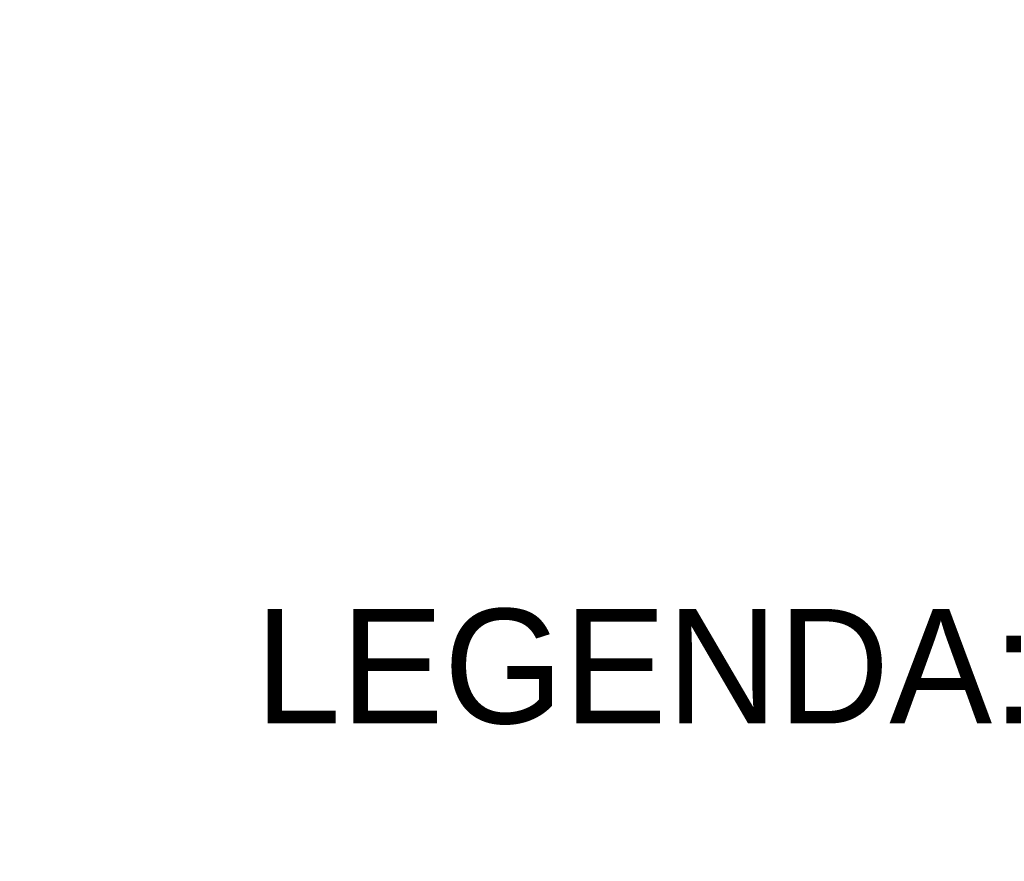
# Model space of a CAD drawing. Header units: metres. Extents: x 158874 to 185002, y -166493 to -154354.
# Tile 22 of 95: x 177633 to 177762, y -159949 to -159838. Entities that reach past the tile are written whole.
import ezdxf
from ezdxf import colors
from ezdxf.entities.mleader import LeaderData, LeaderLine
from ezdxf.math import Vec2, Vec3

# ---------------------------------------------------------------- set-up
doc = ezdxf.new("R2010")
doc.units = ezdxf.units.M
doc.layers.add('wymiarowanie9', color=1, linetype='Continuous', lineweight=9)
doc.styles.get("Standard").update_dxf_attribs({"font": 'arial.ttf'})

msp = doc.modelspace()

# ---------------------------------------------------------------- texts
at = {"layer": 'wymiarowanie9', "color": 0, "ltscale": 0.2, "insert": (177663.64, -159915.63), "char_height": 15, "attachment_point": 1}
msp.add_mtext('LEGENDA:', dxfattribs=at)

# ---------------------------------------------------------------- leaders
at = {"layer": 'wymiarowanie9', "color": 3, "ltscale": 0.2}
ml = msp.add_multileader_mtext('Standard', dxfattribs=at)
ml.set_content('remont pom. 1.2\\P- demontaż okładziny ściennej boazeryjnej\\P- wyrównanie tynku po okładzinie\\P- malowanie ścian farbą lateksową\\P- wymiana uszkodzonych paneli sufitowych\\P- wymiana drzwi przesuwnych na nowe z podcięciem min 2cm\\P - wymiana uszkodzonych grzejników\\P- montaż nawietrzaków higrosterowanych okiennych 2szt.', color=3)
ml.set_leader_properties()
ml.build(insert=Vec2(0, 0))
ml.multileader.update_dxf_attribs({"arrow_head_size": 12})
ctx = ml.context
ctx.base_point, ctx.char_height, ctx.arrow_head_size, ctx.plane_origin = Vec3(177654.3, -159421.29), 15, 12, Vec3(177819.28, -159717.93)
ctx.text_align_type = 2
notes = []
notes.append((ctx, [(1, (1, 1, 0), (178240.76, -159421.29), (-1, 0), 8, [(0, [(178217.06, -159236.84)], 0, [])])]))
ctx.mtext.insert, ctx.mtext.alignment, ctx.mtext.flow_direction = Vec3(178230.76, -159411.59), 3, 5
for ctx, leaders in notes:
    for number, flags, end, landing, length, lines in leaders:
        leader = LeaderData()
        leader.index, (leader.has_last_leader_line, leader.has_dogleg_vector, leader.attachment_direction) = number, flags
        leader.last_leader_point, leader.dogleg_vector, leader.dogleg_length = Vec3(end), Vec3(landing), length
        for number, points, colour, breaks in lines:
            line = LeaderLine()
            line.index, line.vertices, line.color, line.breaks = number, Vec3.list(points), colors.encode_raw_color(colour), breaks
            leader.lines.append(line)
        ctx.leaders.append(leader)

doc.saveas('drawing.dxf')
